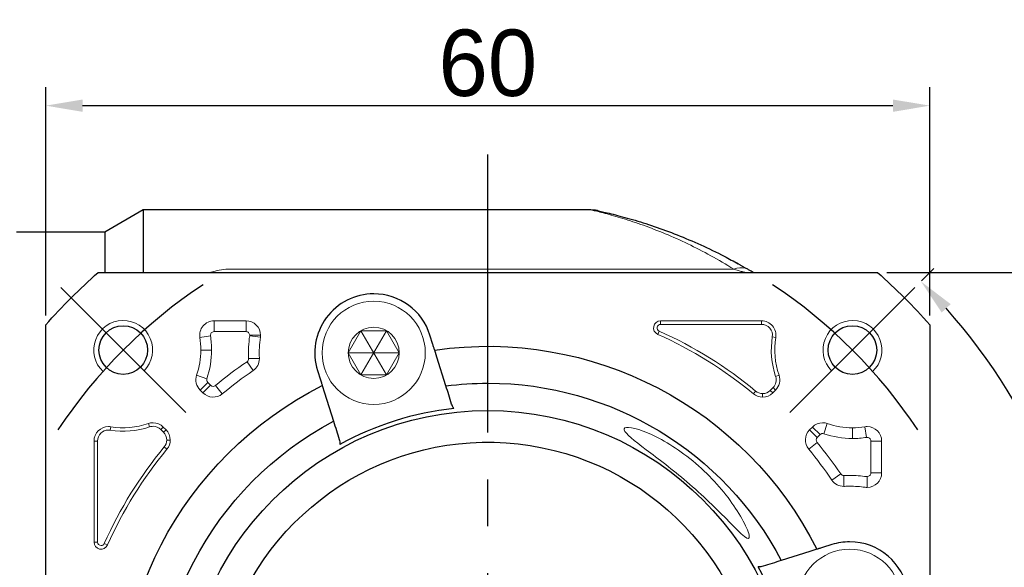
# Model space of a CAD drawing. Header units: millimetres. Extents: x 1376 to 1898, y 996 to 1363.
# Tile 4 of 13: x 1453 to 1520, y 1243 to 1280. Entities that reach past the tile are written whole.
import ezdxf

# ---------------------------------------------------------------- set-up
doc = ezdxf.new("R2010")
doc.units = ezdxf.units.MM
doc.header["$PDSIZE"] = -5
doc.linetypes.add('CENTER2', pattern=[28.575, 19.05, -3.175, 3.175, -3.175])
doc.layers.get('0').update_dxf_attribs({"lineweight": 18})
doc.layers.get('Defpoints').update_dxf_attribs({"lineweight": 18})
doc.layers.add('3中心线层', color=1, linetype='CENTER2')
for name, color, linetype, lineweight in [('尺寸线层', 3, 'Continuous', 18), ('粗实线', 7, 'Continuous', 50), ('细实线', 7, 'Continuous', 18)]:
    doc.layers.add(name, color=color, linetype=linetype, lineweight=lineweight)
doc.styles.add('工程字', font='txt')
doc.dimstyles.new('DIMSTYLE_17', dxfattribs={"dimtxt": 8, "dimasz": 12, "dimexe": 0.18, "dimexo": 0.0625, "dimgap": 0.09, "dimtad": 1, "dimtih": 1, "dimtoh": 1, "dimdec": 3, "dimdsep": 46, "dimtxsty": 'Standard', "dimblk": '_CAXARROW', "dimcen": 0.09, "dimdle": 24, "dimadec": 0, "dimazin": 0, "dimtfac": 0.7, "dimtdec": 3, "dimtofl": 0, "dimtmove": 0, "dimatfit": 3, "dimfxl": 1, "dimtolj": 1, "dimarcsym": 0})
doc.dimstyles.new('副本 ISO-25', dxfattribs={"dimtxt": 4.5, "dimasz": 2.5, "dimexe": 1.25, "dimexo": 0.625, "dimtad": 1, "dimtxsty": '工程字', "dimcen": 2.5, "dimdle": 5, "dimadec": 0, "dimazin": 0, "dimtfac": 1, "dimtmove": 0, "dimatfit": 3, "dimfxl": 1, "dimtolj": 1, "dimarcsym": 0})

# ---------------------------------------------------------------- blocks, each defined once
blk = doc.blocks.new('*D97')
at = {"layer": 'Defpoints', "color": 0}
for p in [(1514.571, 1273.879), (1454.571, 1259.02), (1514.571, 1259.02)]:
    blk.add_point(p, dxfattribs=at)
at = {"layer": '尺寸线层', "color": 0, "lineweight": -2}
for p, q in [((1454.571, 1259.645), (1454.571, 1275.129)), ((1514.571, 1259.645), (1514.571, 1275.129)), ((1457.071, 1273.879), (1512.071, 1273.879))]:
    blk.add_line(p, q, dxfattribs=at)
at = {"layer": '尺寸线层', "color": 0}
for points in [[(1457.071, 1274.295), (1457.071, 1273.462), (1454.571, 1273.879)], [(1512.071, 1273.462), (1512.071, 1274.295), (1514.571, 1273.879)]]:
    blk.add_solid(points, dxfattribs=at)
at = {"layer": '尺寸线层', "color": 0, "insert": (1484.571, 1276.754), "char_height": 4.5, "attachment_point": 5, "style": '工程字'}
blk.add_mtext('\\A1;60', dxfattribs=at)
blk = doc.blocks.new('_CAXARROW')
blk.add_hatch(color=0).paths.add_polyline_path([(0, 0), (-1, 0.125), (-1, -0.125)], flags=0)
blk = doc.blocks.new('*D99')
at = {"layer": 'Defpoints', "color": 0}
for p in [(1511.392, 1255.049), (1457.751, 1210.076)]:
    blk.add_point(p, dxfattribs=at)
at = {"layer": '尺寸线层', "color": 0, "linetype": 'Continuous', "lineweight": -2}
for p, q in [((1484.481, 1232.563), (1484.661, 1232.563)), ((1484.571, 1232.473), (1484.571, 1232.653)), ((1437.895, 1193.429), (1455.452, 1208.148)), ((1427.769, 1193.429), (1437.895, 1193.429))]:
    blk.add_line(p, q, dxfattribs=at)
blk.add_arc((1484.571, 1232.563), 35, 219.68227, 303.41935, dxfattribs=at)
at = {"layer": '尺寸线层', "color": 0, "lineweight": -2, "xscale": 3, "yscale": 3, "zscale": 3, "rotation": 39.97693732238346}
blk.add_blockref('_CAXARROW', (1457.751, 1210.076), dxfattribs=at)
at = {"layer": '尺寸线层', "color": 0, "insert": (1432.332, 1196.679), "char_height": 4.5, "attachment_point": 5, "style": '工程字'}
blk.add_mtext('\\A1;∅70', dxfattribs=at)
blk = doc.blocks.new('_FILLED')
at = {"linetype": 'ByBlock'}
blk.add_hatch(color=0, dxfattribs=at).paths.add_polyline_path([(0, 0), (-1, 0.133), (-1, -0.133)], flags=0)
blk = doc.blocks.new('*D100')
at = {"layer": 'Defpoints', "color": 0}
for p in [(1511.029, 1262.563), (1511.029, 1202.563), (1536.407, 1202.563)]:
    blk.add_point(p, dxfattribs=at)
at = {"layer": '尺寸线层', "color": 0, "lineweight": -2}
for p, q in [((1511.654, 1262.563), (1537.657, 1262.563)), ((1536.407, 1260.063), (1536.407, 1205.063)), ((1511.654, 1202.563), (1537.657, 1202.563))]:
    blk.add_line(p, q, dxfattribs=at)
at = {"layer": '尺寸线层', "color": 0}
for points in [[(1536.824, 1260.063), (1535.99, 1260.063), (1536.407, 1262.563)], [(1535.99, 1205.063), (1536.824, 1205.063), (1536.407, 1202.563)]]:
    blk.add_solid(points, dxfattribs=at)
at = {"layer": '尺寸线层', "color": 0, "insert": (1533.532, 1232.563), "char_height": 4.5, "attachment_point": 5, "rotation": 90, "style": '工程字'}
blk.add_mtext('\\A1;60', dxfattribs=at)
blk = doc.blocks.new('*D101')
at = {"layer": 'Defpoints', "color": 0}
for p in [(1513.563, 1261.554), (1505.077, 1253.069), (1524.727, 1243.322), (1430.658, 1232.563), (1518.571, 1232.563)]:
    blk.add_point(p, dxfattribs=at)
at = {"layer": '尺寸线层', "color": 0, "lineweight": -2}
for p, q in [((1514.004, 1261.996), (1514.851, 1262.842)), ((1519.196, 1232.563), (1527.393, 1232.563))]:
    blk.add_line(p, q, dxfattribs=at)
blk.add_arc((1484.571, 1232.563), 41.572, 3.4461, 41.5539, dxfattribs=at)
at = {"layer": '尺寸线层', "color": 0}
for points in [[(1515.984, 1260.424), (1515.377, 1259.853), (1513.967, 1261.959)], [(1525.652, 1235.049), (1526.484, 1235.074), (1526.143, 1232.563)]]:
    blk.add_solid(points, dxfattribs=at)
at = {"layer": '尺寸线层', "color": 0, "insert": (1525.635, 1249.572), "char_height": 4.5, "attachment_point": 5, "rotation": 292.5, "style": '工程字'}
blk.add_mtext('\\A1;45%%d', dxfattribs=at)

msp = doc.modelspace()

# ---------------------------------------------------------------- linework, layer by layer
for p, q in [((1467.1069, 1262.7972), (1501.26, 1262.7972)), ((1465.9917, 1258.563), (1465.9917, 1259.2932)), ((1468.1595, 1259.2932), (1465.9917, 1259.2932)), ((1468.1595, 1258.563), (1468.1595, 1259.2932)), ((1503.1506, 1259.2932), (1496.2972, 1259.2932)), ((1496.2972, 1259.0525), (1496.2972, 1259.2932)), ((1503.1506, 1259.0525), (1503.1506, 1259.2932)), ((1465.9917, 1258.563), (1468.1595, 1258.563)), ((1496.1994, 1258.5937), (1496.1012, 1258.374)), ((1496.2972, 1259.0525), (1503.1506, 1259.0525)), ((1465.7446, 1258.2726), (1465.0239, 1258.1556)), ((1468.4075, 1258.2786), (1469.1309, 1258.1791)), ((1468.4097, 1258.3127), (1469.14, 1258.3127)), ((1503.8809, 1258.1942), (1504.1185, 1258.1556)), ((1465.0919, 1257.3114), (1465.8221, 1257.3114)), ((1468.228, 1256.5185), (1468.6395, 1255.9154)), ((1468.337, 1256.7366), (1469.0664, 1256.7696)), ((1468.3372, 1256.7253), (1469.0674, 1256.7253)), ((1465.4988, 1255.3684), (1464.808, 1255.6049)), ((1465.5586, 1255.1103), (1465.0423, 1254.594)), ((1465.7475, 1254.9215), (1465.5586, 1255.1103)), ((1504.1067, 1255.5269), (1504.3344, 1255.6049)), ((1465.0423, 1254.594), (1465.2311, 1254.4052)), ((1465.7475, 1254.9215), (1465.2311, 1254.4052)), ((1466.084, 1254.9056), (1466.5495, 1254.3431)), ((1502.7463, 1254.5285), (1502.5928, 1254.3431)), ((1503.9299, 1254.7642), (1503.741, 1254.5754)), ((1503.741, 1254.5754), (1503.9112, 1254.4052)), ((1503.9112, 1254.4052), (1504.1, 1254.594)), ((1503.9299, 1254.7642), (1504.1, 1254.594)), ((1503.2179, 1254.3587), (1503.2179, 1254.118)), ((1458.9397, 1251.8724), (1458.9782, 1252.11)), ((1461.6069, 1252.0982), (1461.529, 1252.3259)), ((1462.3696, 1251.9214), (1462.5398, 1252.0916)), ((1462.3696, 1251.9214), (1462.5585, 1251.7325)), ((1462.7287, 1251.9027), (1462.5398, 1252.0916)), ((1462.5585, 1251.7325), (1462.7287, 1251.9027)), ((1506.6025, 1252.0916), (1506.4137, 1251.9027)), ((1506.93, 1251.3864), (1506.4137, 1251.9027)), ((1507.1188, 1251.5752), (1506.6025, 1252.0916)), ((1507.3769, 1251.6351), (1507.6134, 1252.3259)), ((1509.3199, 1252.0419), (1509.3199, 1251.3117)), ((1510.2811, 1251.3892), (1510.1641, 1252.11)), ((1457.8407, 1251.1421), (1457.8407, 1244.2887)), ((1458.0814, 1251.1421), (1457.8407, 1251.1421)), ((1458.0814, 1244.2887), (1458.0814, 1251.1421)), ((1462.7752, 1251.2094), (1463.0159, 1251.2094)), ((1506.93, 1251.3864), (1507.1188, 1251.5752)), ((1510.5715, 1251.1421), (1510.5715, 1248.9743)), ((1510.5715, 1251.1421), (1511.3017, 1251.1421)), ((1511.3017, 1248.9743), (1511.3017, 1251.1421)), ((1462.6054, 1250.7378), (1462.7908, 1250.5843)), ((1506.9141, 1251.0498), (1506.3516, 1250.5843)), ((1508.527, 1248.9058), (1507.9238, 1248.4943)), ((1508.7338, 1248.7966), (1508.7338, 1248.0664)), ((1510.3212, 1248.7242), (1510.3212, 1247.9938)), ((1510.5715, 1248.9743), (1511.3017, 1248.9743)), ((1458.0814, 1244.2887), (1457.8407, 1244.2887)), ((1458.5401, 1244.1909), (1458.7599, 1244.0927))]:
    msp.add_line(p, q)
msp.add_circle((1476.828, 1257.1209), 1.7321)
for centre, radius, start, end in [((1459.8224, 1257.3114), 2, 315, 227.046713), ((1465.9917, 1258.3127), 0.9805, 90, 189.218623), ((1468.1595, 1258.3127), 0.9805, 0, 90), ((1496.2972, 1258.8127), 0.4805, 90, 245.929385), ((1503.1506, 1258.3127), 0.9805, 350.781377, 90), ((1509.3199, 1257.3114), 2, 312.953287, 225), ((1484.5712, 1232.5627), 28.5102, 50.39475, 65.929385), ((1459.8224, 1257.3114), 5.9997, 0, 9.218623), ((1476.828, 1257.1209), 8.4997, 172.17173, 182.59118), ((1468.1595, 1258.3127), 0.9805, 352.17173, 0), ((1509.3199, 1257.3114), 5.5102, 170.781377, 198.896119), ((1459.8224, 1257.3114), 5.9997, 341.103881, 0), ((1484.5712, 1232.5627), 28.9997, 124.302587, 129.60525), ((1468.0869, 1256.7253), 0.9805, 304.302587, 0), ((1468.0869, 1256.7253), 0.9805, 0, 2.59118), ((1465.7356, 1255.2873), 0.9805, 161.103881, 225), ((1503.4067, 1255.2873), 0.9805, 315, 18.896119), ((1465.9245, 1255.0985), 0.9805, 225, 309.60525), ((1503.2179, 1255.0985), 0.9805, 270, 315), ((1503.2179, 1255.0985), 0.9805, 230.39475, 270), ((1458.8212, 1251.1421), 0.9805, 90, 180), ((1458.8212, 1251.1421), 0.9805, 80.781377, 90), ((1459.8224, 1257.3114), 5.5102, 260.781377, 288.896119), ((1461.8465, 1251.3982), 0.9805, 90, 108.896119), ((1461.8465, 1251.3982), 0.9805, 45, 90), ((1462.0354, 1251.2094), 0.9805, 0, 45), ((1507.107, 1251.2094), 0.9805, 135, 219.60525), ((1507.2958, 1251.3982), 0.9805, 90, 135), ((1507.2958, 1251.3982), 0.9805, 71.103881, 90), ((1510.3212, 1251.1421), 0.9805, 90, 99.218623), ((1510.3212, 1251.1421), 0.9805, 0, 90), ((1462.0354, 1251.2094), 0.9805, 320.39475, 0), ((1509.3199, 1257.3114), 5.9997, 251.103881, 270), ((1509.3199, 1257.3114), 5.9997, 270, 279.218623), ((1484.5712, 1232.5627), 28.5102, 140.39475, 155.929385), ((1484.5712, 1232.5627), 28.9997, 34.302587, 39.60525), ((1508.7338, 1249.0469), 0.9805, 214.302587, 270), ((1509.1294, 1240.3059), 8.4997, 90, 92.59118), ((1509.1294, 1240.3059), 8.4997, 82.17173, 90), ((1510.3212, 1248.9743), 0.9805, 270, 0), ((1508.7338, 1249.0469), 0.9805, 270, 272.59118), ((1510.3212, 1248.9743), 0.9805, 262.17173, 270), ((1458.3212, 1244.2887), 0.4805, 180, 335.929385)]:
    msp.add_arc(centre, radius, start, end)
at = {"extrusion": (0, 0, -1)}
for centre, radius, start, end in [((-1503.1506, 1258.3127), 0.7398, 90, 189.218623), ((-1459.8224, 1257.3114), 5.2695, 170.781377, 180), ((-1476.828, 1257.1209), 7.7695, 357.40882, 7.82827), ((-1484.5712, 1232.5627), 28.2695, 114.070615, 129.60525), ((-1509.3199, 1257.3114), 5.2695, 341.103881, 9.218623), ((-1459.8224, 1257.3114), 5.2695, 180, 198.896119), ((-1484.5712, 1232.5627), 28.2695, 50.39475, 55.697413), ((-1503.4067, 1255.2873), 0.7398, 161.103881, 225), ((-1503.2179, 1255.0985), 0.7398, 270, 309.60525), ((-1503.2179, 1255.0985), 0.7398, 225, 270), ((-1458.8212, 1251.1421), 0.7398, 0, 90), ((-1458.8212, 1251.1421), 0.7398, 90, 99.218623), ((-1459.8224, 1257.3114), 5.2695, 251.103881, 279.218623), ((-1461.8465, 1251.3982), 0.7398, 71.103881, 90), ((-1461.8465, 1251.3982), 0.7398, 90, 135), ((-1462.0354, 1251.2094), 0.7398, 135, 180), ((-1509.3199, 1257.3114), 5.2695, 270, 288.896119), ((-1509.3199, 1257.3114), 5.2695, 260.781377, 270), ((-1462.0354, 1251.2094), 0.7398, 180, 219.60525), ((-1484.5712, 1232.5627), 28.2695, 24.070615, 39.60525), ((-1484.5712, 1232.5627), 28.2695, 140.39475, 145.697413), ((-1509.1294, 1240.3059), 7.7695, 87.40882, 90), ((-1509.1294, 1240.3059), 7.7695, 90, 97.82827)]:
    msp.add_arc(centre, radius, start, end, dxfattribs=at)
msp.add_ellipse((1501.26, 1261.0316), major_axis=(-1.0114, -1.7254), ratio=0.6888272, start_param=3.3165106, end_param=3.8466841)
for points, knots in [([(1501.26, 1262.7972), (1500.7406, 1263.1088), (1499.7027, 1263.7314), (1498.1463, 1264.5224), (1496.6087, 1265.2092), (1495.1183, 1265.7844), (1493.709, 1266.2497), (1492.6777, 1266.5391), (1492.0361, 1266.7016), (1491.6962, 1266.7829), (1491.5785, 1266.8102), (1491.574, 1266.8114), (1491.5695, 1266.8117)], [0, 0, 0, 0, 0.1323272, 0.264402, 0.3960277, 0.5274442, 0.659115, 0.7918025, 0.8579932, 0.9244531, 0.9912763, 1, 1, 1, 1]), ([(1467.1069, 1262.7972), (1466.8963, 1262.7972), (1466.691, 1262.7816), (1466.2896, 1262.7224), (1466.1016, 1262.6801), (1465.8588, 1262.609), (1465.795, 1262.5886), (1465.7327, 1262.5671)], [0, 0, 0, 0, 0.4225202, 0.4225202, 0.8450404, 0.8450404, 1, 1, 1, 1]), ([(1501.26, 1262.7972), (1501.3634, 1262.7668), (1501.5185, 1262.7213), (1501.7048, 1262.6645), (1501.8497, 1262.6203), (1501.9389, 1262.5927), (1501.9732, 1262.582)], [0, 0, 0, 0, 0.366926, 0.5501014, 0.7344006, 1, 1, 1, 1]), ([(1501.9725, 1262.5823), (1501.9769, 1262.5809), (1502.0112, 1262.5703), (1502.0238, 1262.5663), (1502.0354, 1262.5627)], [0, 0, 0, 0, 0.078422, 1, 1, 1, 1]), ([(1468.1595, 1258.563), (1468.2273, 1258.5468), (1468.3621, 1258.5147), (1468.3939, 1258.3798), (1468.4097, 1258.3127)], [0, 0, 0, 0, 0.5025738, 1, 1, 1, 1]), ([(1496.1994, 1258.5937), (1496.1562, 1258.6254), (1496.0698, 1258.6887), (1496.0479, 1258.8658), (1496.1402, 1259.0186), (1496.2448, 1259.0412), (1496.2972, 1259.0525)], [0, 0, 0, 0, 0.2504474, 0.5, 0.7495526, 1, 1, 1, 1]), ([(1468.3372, 1256.7253), (1468.3318, 1256.6842), (1468.3209, 1256.6018), (1468.259, 1256.5463), (1468.228, 1256.5185)], [0, 0, 0, 0, 0.499116, 1, 1, 1, 1]), ([(1466.084, 1254.9056), (1466.0306, 1254.8771), (1465.9169, 1254.8163), (1465.8062, 1254.885), (1465.7475, 1254.9215)], [0, 0, 0, 0, 0.4696061, 1, 1, 1, 1]), ([(1498.0712, 1250.1152), (1497.0876, 1250.8717), (1495.978, 1251.4961), (1494.2713, 1252.135), (1493.7579, 1252.1382), (1493.8987, 1251.6453), (1494.5035, 1251.1694), (1496.1346, 1249.9393), (1497.1273, 1249.1884), (1498.0712, 1248.3829)], [0, 0, 0, 0, 0.25, 0.25, 0.5, 0.5, 0.75, 0.75, 1, 1, 1, 1]), ([(1506.9141, 1251.0498), (1506.8844, 1251.1074), (1506.825, 1251.2227), (1506.895, 1251.3318), (1506.93, 1251.3864)], [0, 0, 0, 0, 0.5, 1, 1, 1, 1]), ([(1498.0712, 1248.3829), (1499.1338, 1247.4762), (1500.1223, 1246.5074), (1501.3458, 1245.2637), (1501.7231, 1244.8738), (1502.2428, 1244.4658), (1502.3598, 1244.5007), (1502.2549, 1245.0164), (1502.0659, 1245.4366), (1501.5642, 1246.328), (1501.2427, 1246.8158), (1500.1321, 1248.274), (1499.1814, 1249.2613), (1498.0712, 1250.1152)], [0, 0, 0, 0, 0.25, 0.25, 0.375, 0.375, 0.5, 0.5, 0.625, 0.625, 0.75, 0.75, 1, 1, 1, 1]), ([(1508.7338, 1248.7966), (1508.6927, 1248.8021), (1508.6103, 1248.8129), (1508.5548, 1248.8748), (1508.527, 1248.9058)], [0, 0, 0, 0, 0.4991029, 1, 1, 1, 1]), ([(1510.5715, 1248.9743), (1510.5553, 1248.9066), (1510.5231, 1248.7717), (1510.3883, 1248.74), (1510.3212, 1248.7242)], [0, 0, 0, 0, 0.5025748, 1, 1, 1, 1]), ([(1458.5401, 1244.1909), (1458.5137, 1244.153), (1458.4619, 1244.0787), (1458.306, 1244.0349), (1458.1263, 1244.107), (1458.0965, 1244.2276), (1458.0814, 1244.2887)], [0, 0, 0, 0, 0.2188245, 0.427987, 0.7104341, 1, 1, 1, 1])]:
    msp.add_open_spline(points, degree=3, knots=knots)
for points, degree in [([(1465.7446, 1258.2726), (1465.7525, 1258.3493), (1465.7682, 1258.5028), (1465.9172, 1258.5429), (1465.9917, 1258.563)], 3), ([(1468.4097, 1258.3127), (1468.4097, 1258.3013), (1468.409, 1258.2899), (1468.4075, 1258.2786)], 3), ([(1468.337, 1256.7366), (1468.3372, 1256.7253)], 1), ([(1465.5586, 1255.1103), (1465.5303, 1255.1491), (1465.4736, 1255.2266), (1465.4904, 1255.3211), (1465.4988, 1255.3684)], 3), ([(1507.1188, 1251.5752), (1507.1576, 1251.6036), (1507.2351, 1251.6603), (1507.3296, 1251.6435), (1507.3769, 1251.6351)], 3), ([(1510.2811, 1251.3892), (1510.3578, 1251.3814), (1510.5113, 1251.3656), (1510.5514, 1251.2166), (1510.5715, 1251.1421)], 3), ([(1508.7451, 1248.7968), (1508.7338, 1248.7966)], 1), ([(1510.3212, 1248.7242), (1510.3098, 1248.7241), (1510.2984, 1248.7248), (1510.2871, 1248.7263)], 3)]:
    msp.add_open_spline(points, degree=degree)
at = {"layer": '3中心线层'}
for p, q in [((1484.5712, 1194.5627), (1484.5712, 1270.5627)), ((1464.0651, 1253.0688), (1455.5798, 1261.5541)), ((1505.0773, 1253.0688), (1513.5625, 1261.5541))]:
    msp.add_line(p, q, dxfattribs=at)
for start, end in [(123.521659, 146.478341), (33.521659, 56.478341)]:
    msp.add_arc((1484.5712, 1232.5627), 35, start, end, dxfattribs=at)
at = {"layer": '粗实线', "linetype": 'Continuous', "lineweight": 30}
for p, q in [((1461.1692, 1266.8127), (1458.5712, 1265.3127)), ((1491.5859, 1266.8127), (1461.1692, 1266.8127)), ((1461.1692, 1266.8127), (1461.1692, 1262.5631)), ((1458.5712, 1265.3127), (1452.5712, 1265.3127)), ((1458.5712, 1265.3127), (1458.5712, 1262.5627)), ((1458.1137, 1262.5627), (1511.0287, 1262.5627)), ((1458.1137, 1262.5627), (1511.0287, 1262.5627)), ((1454.5712, 1231.9054), (1454.5712, 1259.0202)), ((1454.5712, 1231.9054), (1454.5712, 1259.0202)), ((1514.5712, 1259.0202), (1514.5712, 1227.3972)), ((1514.5712, 1259.0202), (1514.5712, 1227.3972)), ((1480.8434, 1257.6876), (1480.6429, 1258.3237)), ((1481.1176, 1256.818), (1480.9652, 1257.3013)), ((1481.7279, 1254.8823), (1481.1176, 1256.818)), ((1473.0131, 1255.9181), (1473.2137, 1255.282)), ((1473.3355, 1254.8956), (1473.4879, 1254.4124)), ((1473.4879, 1254.4124), (1474.0982, 1252.4767)), ((1506.9041, 1243.7983), (1506.4209, 1243.646)), ((1507.9266, 1244.1207), (1507.2905, 1243.9202)), ((1506.4209, 1243.646), (1504.4852, 1243.0357))]:
    msp.add_line(p, q, dxfattribs=at)
for centre in [(1459.8224, 1257.3114), (1509.3199, 1257.3114)]:
    msp.add_circle(centre, 1.65, dxfattribs=at)
at = {"layer": '粗实线', "linetype": 'Continuous', "lineweight": 30, "extrusion": (0, 0, -1)}
for radius, start, end in [(40, 41.409622, 48.590378), (40, 41.409622, 48.590378), (40, 131.409622, 138.590378), (40, 131.409622, 138.590378), (25, 81.706896, 153.293104), (22.5, 82.740348, 90), (22.5, 90, 152.259652), (25, 351.706896, 63.293104), (20.6414, 270, 90), (20.6414, 90, 270), (22.5, 352.740348, 62.259652), (18.5, 19.791512, 178.141433), (18.5, 19.791512, 178.141433)]:
    msp.add_arc((-1484.5712, 1232.5627), radius, start, end, dxfattribs=at)
at = {"layer": '粗实线', "linetype": 'Continuous', "lineweight": 30}
for centre, radius, start, end in [((1476.828, 1257.1209), 4, 90, 197.5), ((1476.828, 1257.1209), 4, 17.5, 90), ((1484.5712, 1232.5627), 20.9162, 96.317702, 118.682298), ((1509.1294, 1240.3059), 4, 90, 107.5), ((1509.1294, 1240.3059), 4, 287.500017, 90), ((1484.5712, 1232.5627), 20.9162, 6.317702, 28.682298)]:
    msp.add_arc(centre, radius, start, end, dxfattribs=at)
for centre, major_axis, ratio, start_param, end_param in [((1491.6281, 1264.7993), (0.4277, 1.9537), 0.9910457, 0.122289, 0.2173971), ((1491.6281, 1264.7993), (0.4277, 1.9537), 0.9910457, 0, 0.0754095), ((1501.26, 1261.0316), (-1.0114, -1.7254), 0.6888272, 3.1415927, 3.3165103)]:
    msp.add_ellipse(centre, major_axis=major_axis, ratio=ratio, start_param=start_param, end_param=end_param, dxfattribs=at)
for points, degree in [([(1491.9086, 1266.7794), (1491.7272, 1266.814), (1491.7217, 1266.8016)], 2), ([(1502.0492, 1262.8519), (1501.4561, 1263.2203)], 1), ([(1482.1164, 1253.6504), (1481.9868, 1254.0614), (1481.8573, 1254.4721), (1481.7279, 1254.8823)], 3), ([(1482.2695, 1253.3518), (1482.1969, 1253.4488), (1482.1484, 1253.5486), (1482.1164, 1253.6504)], 3), ([(1474.0982, 1252.4767), (1474.2276, 1252.0664), (1474.357, 1251.6558), (1474.4866, 1251.2447)], 3), ([(1474.4866, 1251.2447), (1474.5187, 1251.143), (1474.5362, 1251.0334), (1474.5324, 1250.9123)], 3), ([(1504.4852, 1243.0357), (1504.0749, 1242.9063), (1503.6643, 1242.7768), (1503.2532, 1242.6472)], 3), ([(1503.2532, 1242.6472), (1503.1515, 1242.6151), (1503.0419, 1242.5976), (1502.9208, 1242.6014)], 3)]:
    msp.add_open_spline(points, degree=degree, dxfattribs=at)
for points, knots in [([(1492.0558, 1266.753), (1492.0198, 1266.7609), (1491.9478, 1266.7765), (1492.1478, 1266.7332), (1492.5316, 1266.6465), (1493.2423, 1266.4756), (1494.1339, 1266.2375), (1495.1047, 1265.943), (1496.1113, 1265.6131), (1497.417, 1265.1354), (1499.0162, 1264.4577), (1500.4063, 1263.7911), (1501.2544, 1263.3275), (1501.5716, 1263.1507)], [0, 0, 0, 0, 0.0663768, 0.1327871, 0.1992303, 0.2653755, 0.3980578, 0.463951, 0.5296956, 0.6610878, 0.7927036, 0.9224406, 1, 1, 1, 1]), ([(1502.5989, 1262.5627), (1502.5979, 1262.5633), (1502.5969, 1262.5639), (1502.4973, 1262.6237), (1502.3886, 1262.6884), (1502.2715, 1262.757)], [0.15429395, 0.15429395, 0.15429395, 0.15429395, 0.16265421, 0.16265421, 1, 1, 1, 1]), ([(1480.9655, 1257.3005), (1480.9641, 1257.3049), (1480.9627, 1257.3093), (1480.9541, 1257.3366), (1480.9474, 1257.3577), (1480.9308, 1257.4106), (1480.9205, 1257.4432), (1480.8977, 1257.5155), (1480.8848, 1257.5563), (1480.8624, 1257.6274), (1480.8529, 1257.6576), (1480.8434, 1257.6876)], [0, 0, 0, 0, 0.2115356, 0.2115356, 0.4229944, 0.4229944, 0.6356664, 0.6356664, 0.8509644, 0.8509644, 1, 1, 1, 1]), ([(1473.2137, 1255.282), (1473.2274, 1255.2383), (1473.2414, 1255.1941), (1473.2674, 1255.1117), (1473.2798, 1255.0724), (1473.3012, 1255.0044), (1473.3105, 1254.9748), (1473.3248, 1254.9295), (1473.33, 1254.913), (1473.3328, 1254.9042), (1473.3342, 1254.8998), (1473.3356, 1254.8954)], [0, 0, 0, 0, 0.2183987, 0.2183987, 0.4368728, 0.4368728, 0.6541149, 0.6541149, 0.8686839, 0.8686839, 1, 1, 1, 1]), ([(1507.2905, 1243.9202), (1507.2468, 1243.9064), (1507.2026, 1243.8924), (1507.1201, 1243.8665), (1507.0808, 1243.8541), (1507.0129, 1243.8327), (1506.9833, 1243.8233), (1506.938, 1243.809), (1506.9215, 1243.8038), (1506.9127, 1243.8011), (1506.9083, 1243.7997), (1506.9039, 1243.7983)], [0, 0, 0, 0, 0.2183987, 0.2183987, 0.4368728, 0.4368728, 0.6541149, 0.6541149, 0.8686839, 0.8686839, 1, 1, 1, 1])]:
    msp.add_open_spline(points, degree=3, knots=knots, dxfattribs=at)
at = {"layer": '细实线', "color": 0}
for p, q in [((1477.694, 1258.6209), (1475.962, 1255.6209)), ((1477.694, 1255.6209), (1475.962, 1258.6209)), ((1478.56, 1257.1209), (1475.0959, 1257.1209))]:
    msp.add_line(p, q, dxfattribs=at)
msp.add_lwpolyline([(1475.0959, 1257.1209), (1475.962, 1255.6209), (1477.694, 1255.6209), (1478.56, 1257.1209), (1477.694, 1258.6209), (1475.962, 1258.6209)], close=True, dxfattribs=at)
for centre in [(1476.828, 1257.1209), (1509.1294, 1240.3059)]:
    msp.add_circle(centre, 3.5, dxfattribs=at)

# ---------------------------------------------------------------- dimensions: what is measured, and where the dimension line sits
at = {"layer": '尺寸线层'}
dim = msp.add_linear_dim(base=(1514.5712, 1273.8786), p1=(1454.5712, 1259.0202), p2=(1514.5712, 1259.0202), dimstyle='副本 ISO-25', override={"dimtxsty": '工程字'}, dxfattribs=at)
dim.commit()
dim.dimension.update_dxf_attribs({"geometry": '*D97', "text_midpoint": (1484.5712, 1273.8786), "dimtype": 160})
dim = msp.add_angular_dim_2l(base=(1524.7266, 1243.3223), line1=((1505.0773, 1253.0688), (1513.5625, 1261.5541)), line2=((1518.5712, 1232.5627), (1430.6577, 1232.5627)), dimstyle='副本 ISO-25', dxfattribs=at)
dim.commit()
dim.dimension.update_dxf_attribs({"geometry": '*D101', "text_midpoint": (1525.6348, 1249.5718)})
dim = msp.add_linear_dim(base=(1536.4069, 1202.5627), p1=(1511.0287, 1262.5627), p2=(1511.0287, 1202.5627), angle=90, dimstyle='副本 ISO-25', dxfattribs=at)
dim.commit()
dim.dimension.update_dxf_attribs({"geometry": '*D100', "text_midpoint": (1533.5319, 1232.5627)})
at = {"layer": '尺寸线层', "linetype": 'Continuous'}
dim = msp.add_diameter_dim_2p(p1=(1511.3918, 1255.0495), p2=(1457.7506, 1210.0759), dimstyle='DIMSTYLE_17', override={"dimtxt": 4.5, "dimasz": 3, "dimgap": 1, "dimtxsty": '工程字', "dimtol": 0, "dimldrblk": '_FILLED'}, dxfattribs=at)
dim.commit()
dim.dimension.update_dxf_attribs({"geometry": '*D99', "text_midpoint": (1432.3323, 1193.4289), "dimtype": 163})

doc.saveas('drawing.dxf')
